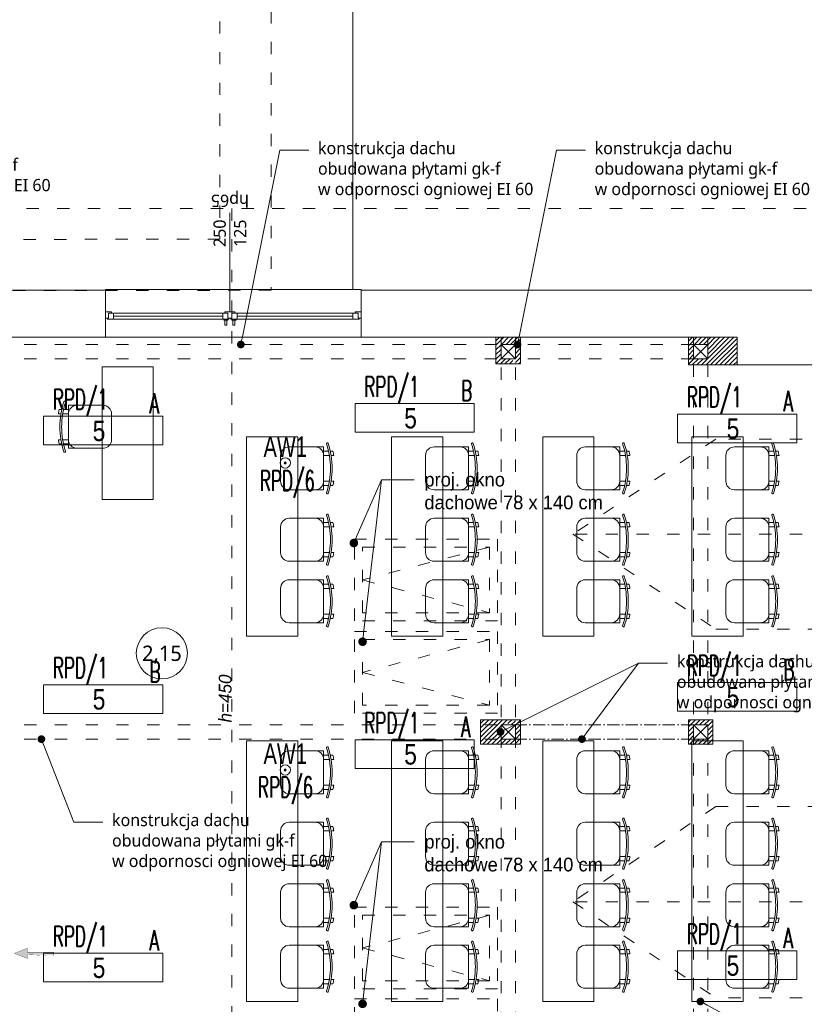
# Model space of a CAD drawing. Header units: millimetres. Extents: x 85284 to 143915, y -66821 to -28273.
# Tile 21 of 31: x 127858 to 128625, y -63383 to -62420. Entities that reach past the tile are written whole.
import ezdxf
from ezdxf import colors
from ezdxf.entities.mleader import LeaderData, LeaderLine
from ezdxf.enums import TextEntityAlignment as Align
from ezdxf.math import Vec2, Vec3

# ---------------------------------------------------------------- set-up
doc = ezdxf.new("R2010")
doc.units = ezdxf.units.MM
doc.linetypes.add('ACAD_ISO03W100', pattern=[30, 12, -18])
doc.linetypes.add('ACAD_ISO10W100', pattern=[18, 12, -3, 0, -3])
doc.layers.get('0').update_dxf_attribs({"color": 251, "lineweight": 9})
for name, color, linetype, lineweight in [('IE_Numer centralki', 3, 'Continuous', 13), ('IE_Numery obw ośw hala', 6, 'Continuous', 13), ('IE_Oświetlenie awaryjne', 1, 'Continuous', 13), ('IE_Oświetlenie podstawowe', 4, 'Continuous', 13), ('opis..KF', 251, 'Continuous', 9), ('siatka konstr..KF', 251, 'ACAD_ISO10W100', 9), ('stolarka_arch', 251, 'Continuous', 9), ('wentylacja..KF', 251, 'Continuous', 9), ('WidCienI', 251, 'Continuous', 9), ('wypełnienie 2', 251, 'Continuous', 9), ('ściana pro..KF', 251, 'Continuous', 9), ('ściany ist..KF', 251, 'Continuous', 9)]:
    doc.layers.add(name, color=color, linetype=linetype, lineweight=lineweight)
doc.styles.add('ARCH', font='segoeuil.ttf')
doc.styles.add('Opisowy', font='arial.ttf')
doc.styles.add('SIMPLEX', font='simplex', dxfattribs={"width": 0.85})
pattern_1 = [(45, (-308.0724991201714, -28536.04785672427), (-2.245064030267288, 2.245064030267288), [])]

# ---------------------------------------------------------------- blocks, each defined once
blk = doc.blocks.new('*U1074')
at = {"layer": 'stolarka_arch', "lineweight": 0}
blk.add_lwpolyline([(0, 0), (250.0000000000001, 6.608047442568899e-12), (250.0000000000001, -46.7705555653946), (0, -46.77055556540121)], close=True, dxfattribs=at)
at = {"layer": 'stolarka_arch'}
for points in [[(0, -22.0000000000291), (6, -22.0000000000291), (6, -23.0000000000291), (3, -23.0000000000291), (3, -28.0000000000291), (0, -28.0000000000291)], [(3, -23.0000000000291), (8, -23.0000000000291), (8, -29.0000000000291), (2, -29.0000000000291), (2, -28.0000000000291), (3, -28.0000000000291)], [(8, -26.0000000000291), (121.3134456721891, -26.0000000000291), (121.3134456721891, -23.0000000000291), (8, -23.0000000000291)], [(8, -26.0000000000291), (121.3134456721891, -26.0000000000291), (121.3134456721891, -29.0000000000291), (8, -29.0000000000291)], [(126.3134456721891, -23.0000000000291), (121.3134456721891, -23.0000000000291), (121.3134456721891, -29.0000000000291), (127.3134456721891, -29.0000000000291), (127.3134456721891, -28.0000000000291), (126.3134456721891, -28.0000000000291)], [(123.3134456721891, -22.0000000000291), (133.3134456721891, -22.0000000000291), (133.3134456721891, -23.0000000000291), (130.3134456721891, -23.0000000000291), (130.3134456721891, -28.0000000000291), (126.3134456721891, -28.0000000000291), (126.3134456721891, -23.0000000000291), (123.3134456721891, -23.0000000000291)], [(130.3134456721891, -23.0000000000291), (135.3134456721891, -23.0000000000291), (135.3134456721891, -29.0000000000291), (129.3134456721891, -29.0000000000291), (129.3134456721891, -28.0000000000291), (130.3134456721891, -28.0000000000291)], [(242.0000000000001, -26.0000000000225), (135.3134456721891, -26.0000000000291), (135.3134456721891, -23.0000000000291), (242.0000000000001, -23.0000000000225)], [(242.0000000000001, -26.0000000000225), (135.3134456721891, -26.0000000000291), (135.3134456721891, -29.0000000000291), (242.0000000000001, -29.0000000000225)], [(247.0000000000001, -23.0000000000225), (242.0000000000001, -23.0000000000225), (242.0000000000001, -29.0000000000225), (248.0000000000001, -29.0000000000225), (248.0000000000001, -28.0000000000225), (247.0000000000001, -28.0000000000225)], [(250.0000000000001, -22.0000000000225), (244.0000000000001, -22.0000000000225), (244.0000000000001, -23.0000000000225), (247.0000000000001, -23.0000000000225), (247.0000000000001, -28.0000000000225), (250.0000000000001, -28.0000000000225)], [(126.3134456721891, -30.0000000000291), (122.3134456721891, -30.0000000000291), (122.3134456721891, -29.0000000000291), (126.3134456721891, -29.0000000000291)], [(125.3134456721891, -35.0000000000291), (123.3134456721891, -35.0000000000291), (123.3134456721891, -30.0000000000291), (125.3134456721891, -30.0000000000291)], [(134.3134456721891, -30.0000000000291), (130.3134456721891, -30.0000000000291), (130.3134456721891, -29.0000000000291), (134.3134456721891, -29.0000000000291)], [(133.3134456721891, -35.0000000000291), (131.3134456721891, -35.0000000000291), (131.3134456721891, -30.0000000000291), (133.3134456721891, -30.0000000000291)]]:
    blk.add_lwpolyline(points, close=True, dxfattribs=at)
blk = doc.blocks.new('krzesło')
for p, q in [((5.7354922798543, 41.605333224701), (5.7354922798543, 41.605333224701)), ((1.784430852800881, 29.26384572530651), (-0.7705990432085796, 29.26384572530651)), ((2.58879945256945, 33.46842126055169), (0.007783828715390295, 33.46842126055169)), ((9.13961963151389, 29.26384572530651), (3.48898846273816, 29.26384572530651)), ((9.13961963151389, 33.46842126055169), (4.3116853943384, 33.46842126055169)), ((9.13961963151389, 37.67299679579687), (42.7762239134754, 37.67299679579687)), ((9.139619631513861, -4.372758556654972), (9.139619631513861, 37.67299679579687)), ((51.18537498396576, 29.2638457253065), (51.18537498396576, 4.03639251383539)), ((1.78443085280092, 4.036392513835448), (-0.7705990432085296, 4.036392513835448)), ((9.139619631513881, 4.036392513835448), (3.48898846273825, 4.036392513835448)), ((2.588799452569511, -0.1681830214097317), (0.007783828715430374, -0.1681830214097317)), ((9.139619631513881, -0.1681830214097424), (4.31168539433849, -0.1681830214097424)), ((5.735492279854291, -8.305094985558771), (5.735492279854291, -8.305094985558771)), ((42.77622391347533, -4.372758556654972), (9.139619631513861, -4.372758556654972))]:
    blk.add_line(p, q)
for centre, radius, start, end in [((79.10979940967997, 16.65011911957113), 78.34742319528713, 161.8380513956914, 198.1619486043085), ((79.10979940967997, 16.65011911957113), 76.66559298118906, 161.8380513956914, 198.1619486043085), ((5.46472209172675, 40.80920401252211), 0.84091510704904, 71.21640254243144, 161.8380513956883), ((5.46472209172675, 40.80920401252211), 0.84091510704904, 341.8380513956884, 71.21640254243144), ((79.10979940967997, 16.65011911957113), 80.87016851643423, 167.99677772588, 171.0266510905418), ((17.54877070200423, 29.26384572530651), 8.40915107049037, 89.99999999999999, 180), ((42.7762239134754, 29.2638457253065), 8.40915107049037, 0, 89.99999999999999), ((79.10979940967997, 16.65011911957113), 80.87016851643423, 188.9733489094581, 192.0032222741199), ((17.54877070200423, 4.036392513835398), 8.40915107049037, 180, 270), ((42.77622391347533, 4.03639251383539), 8.40915107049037, 270, 0), ((5.464722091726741, -7.508965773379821), 0.84091510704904, 198.161948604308, 288.7835974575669), ((5.464722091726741, -7.508965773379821), 0.84091510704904, 288.7835974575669, 18.16194860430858)]:
    blk.add_arc(centre, radius, start, end)
blk = doc.blocks.new('*U1072')
at = {"layer": 'wentylacja..KF', "lineweight": 5}
h = blk.add_hatch(color=256, dxfattribs=at)
h.dxf.hatch_style = 1
h.paths.add_polyline_path([(12.49999999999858, 4.999999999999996), (12.50000000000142, 1.249999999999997), (38.47656252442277, 1.249999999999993), (38.47656252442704, -1.250000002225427), (12.49999999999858, -1.249999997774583), (12.49999999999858, -5.000000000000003), (0, 0)])
at = {"layer": 'wentylacja..KF', "color": 240, "const_width": 0.2392578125}
blk.add_lwpolyline([(12.49999999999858, 4.999999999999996), (12.50000000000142, 1.249999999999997), (38.47656252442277, 1.249999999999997), (38.47656252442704, -1.250000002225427), (12.49999999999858, -1.249999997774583), (12.49999999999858, -5.000000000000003), (0, 0)], close=True, dxfattribs=at)
blk = doc.blocks.new('nr pom')
at = {"layer": 'opis..KF', "lineweight": 20}
blk.add_circle((0, 0), 25, dxfattribs=at)
at = {"layer": 'opis..KF', "style": 'ARCH'}
blk.add_attdef('00', text='', height=15, dxfattribs=at).set_placement((0, 0), align=Align.MIDDLE_CENTER)
blk = doc.blocks.new('_Dot')
at = {"color": 0, "linetype": 'ByBlock', "lineweight": -2}
blk.add_line((-0.5, 0), (-1, 0), dxfattribs=at)
at = {"color": 0, "linetype": 'ByBlock', "const_width": 0.5}
blk.add_lwpolyline([(-0.25, 0, 1), (0.25, 0, 1)], format="xyb", close=True, dxfattribs=at)
blk = doc.blocks.new('*U171')
at = {"layer": 'opis..KF'}
blk.add_line((20, 0), (-77, 0), dxfattribs=at)
at = {"layer": 'opis..KF', "style": 'ARCH', "flags": 12}
for tag, p in [('150', (0, 10)), ('120', (0, -10))]:
    blk.add_attdef(tag, text='', height=12, dxfattribs=at).set_placement(p, align=Align.MIDDLE_CENTER)
blk.add_attdef('hp', text='', height=12, rotation=90.00000000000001, dxfattribs=at).set_placement((31.74476987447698, 0), align=Align.MIDDLE_CENTER)
blk = doc.blocks.new('Oprawa 5.0')
at = {"layer": 'IE_Oświetlenie podstawowe', "color": 0, "linetype": 'ByBlock'}
blk.add_lwpolyline([(-58.25002344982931, 27.99996901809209), (58.24997655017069, 27.99996901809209), (58.24997655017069, -3.098190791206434e-05), (-58.25002344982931, -3.098190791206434e-05)], close=True, dxfattribs=at)
at = {"layer": 'IE_Oświetlenie podstawowe', "color": 0, "insert": (-10.22911172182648, 23.74274489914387), "char_height": 20, "width": 20.19101833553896, "attachment_point": 1, "style": 'Opisowy'}
blk.add_mtext('{\\W0.8;5}', dxfattribs=at)
blk = doc.blocks.new('Oprawa AW4')
at = {"layer": 'IE_Oświetlenie awaryjne'}
h = blk.add_hatch(color=0, dxfattribs=at)
h.dxf.hatch_style = 1
edge = h.paths.add_edge_path()
edge.add_arc((2.194472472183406e-06, -1.982961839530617e-05), 0.5, 0, 360)
h = blk.add_hatch(color=0, dxfattribs=at)
h.dxf.hatch_style = 1
h.paths.add_polyline_path([(0.7462815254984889, 0.1776816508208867), (0.6462815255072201, 0.1776816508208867), (0.6462815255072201, 0.002681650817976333), (0.7462815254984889, 0.002681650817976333)])
h = blk.add_hatch(color=0, dxfattribs=at)
h.dxf.hatch_style = 1
h.paths.add_polyline_path([(0.7462815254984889, 0.002681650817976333), (0.6462815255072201, 0.002681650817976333), (0.6462815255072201, -0.1723183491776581), (0.7462815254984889, -0.1723183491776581)])
at = {"layer": 'IE_Oświetlenie awaryjne', "color": 0}
blk.add_lwpolyline([(0.6462815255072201, 0.1776816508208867), (0.6462815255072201, -0.1723183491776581), (0.7462815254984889, -0.1723183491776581), (0.7462815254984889, 0.1776816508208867)], close=True, dxfattribs=at)
blk.add_lwpolyline([(0.6462815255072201, 0.002681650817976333), (0.7462815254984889, 0.002681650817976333)], dxfattribs=at)
for radius in [5.05, 1, 0.5]:
    blk.add_circle((2.194472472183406e-06, -1.982961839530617e-05), radius, dxfattribs=at)
at = {"layer": 'IE_Oświetlenie awaryjne', "color": 0, "insert": (-21.21604267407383, 25.91680857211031), "char_height": 20, "width": 20.19101833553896, "attachment_point": 1, "style": 'Opisowy'}
blk.add_mtext('{\\W0.7;AW1}', dxfattribs=at)

msp = doc.modelspace()

# ---------------------------------------------------------------- hatches: boundary and pattern name
at = {"layer": 'wypełnienie 2', "linetype": 'ByBlock', "transparency": 33554595}
h = msp.add_hatch(dxfattribs=at)
h.set_pattern_fill('ANSI31', color=256)
h.set_pattern_definition(pattern_1)
h.paths.add_polyline_path([(128559.4008142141, -62730.99413311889), (128530.6508142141, -62730.99413311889), (128530.6508142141, -62757.99413311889), (128559.4008142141, -62757.99413311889)])
h.paths.add_polyline_path([(128530.6508142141, -62751.99413311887), (128516.6508142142, -62751.99413311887), (128516.6508142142, -62757.99413311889), (128530.6508142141, -62757.99413311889)])
h.paths.add_polyline_path([(128516.6508142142, -62751.99413311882), (128511.6508142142, -62751.99413311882), (128511.6508142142, -62757.99413311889), (128516.6508142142, -62757.99413311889)])
h.paths.add_polyline_path([(128516.6508142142, -62737.99413311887), (128511.6508142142, -62737.99413311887), (128511.6508142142, -62751.99413311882), (128516.6508142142, -62751.99413311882)])
h.paths.add_polyline_path([(128516.6508142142, -62730.99413311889), (128511.6508142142, -62730.99413311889), (128511.6508142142, -62737.99413311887), (128516.6508142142, -62737.99413311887)])
h.paths.add_polyline_path([(128530.6508142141, -62730.99413311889), (128516.6508142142, -62730.99413311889), (128516.6508142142, -62737.99413311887), (128530.6508142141, -62737.99413311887)])
h.paths.add_polyline_path([(128328.6508142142, -62730.99413311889), (128323.6508142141, -62730.99413311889), (128323.6508142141, -62737.99413311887), (128328.6508142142, -62737.99413311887)])
h.paths.add_polyline_path([(128328.6508142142, -62737.99413311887), (128323.6508142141, -62737.99413311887), (128323.6508142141, -62751.9941331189), (128328.6508142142, -62751.9941331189)])
h.paths.add_polyline_path([(128328.6508142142, -62751.9941331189), (128323.6508142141, -62751.9941331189), (128323.6508142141, -62756.9941331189), (128328.6508142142, -62756.9941331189)])
h.paths.add_polyline_path([(128339.2125962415, -62751.9941331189), (128328.6508142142, -62751.9941331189), (128328.6508142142, -62756.9941331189), (128341.7567262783, -62756.9941331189)])
h.paths.add_polyline_path([(128347.6508142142, -62751.99413311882), (128342.6508142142, -62751.99413311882), (128342.6508142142, -62756.9941331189), (128347.6508142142, -62756.9941331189)])
h.paths.add_polyline_path([(128347.6508142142, -62737.99413311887), (128342.6508142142, -62737.99413311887), (128342.6508142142, -62751.99413311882), (128347.6508142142, -62751.99413311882)])
h.paths.add_polyline_path([(128347.6508142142, -62730.99413311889), (128342.6508142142, -62730.99413311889), (128342.6508142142, -62737.99413311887), (128347.6508142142, -62737.99413311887)])
h.paths.add_polyline_path([(128342.6508142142, -62730.99413311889), (128328.6508142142, -62730.99413311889), (128328.6508142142, -62737.9941331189), (128342.6508142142, -62737.9941331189)])
h = msp.add_hatch(dxfattribs=at)
h.set_pattern_fill('ANSI31', color=256)
h.set_pattern_definition(pattern_1)
h.paths.add_polyline_path([(128328.6508142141, -63104.99413311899), (128308.6508142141, -63104.99413311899), (128308.6508142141, -63109.99413311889), (128328.6508142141, -63109.99413311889)])
h.paths.add_polyline_path([(128328.6508142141, -63109.99413311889), (128308.6508142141, -63109.99413311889), (128308.6508142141, -63123.99413311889), (128328.6508142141, -63123.99413311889)])
h.paths.add_polyline_path([(128328.6508142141, -63123.99413311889), (128308.6508142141, -63123.99413311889), (128308.6508142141, -63128.99413311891), (128328.6508142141, -63128.99413311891)])
h.paths.add_polyline_path([(128342.6508142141, -63123.99413311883), (128328.6508142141, -63123.99413311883), (128328.6508142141, -63128.99413311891), (128342.6508142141, -63128.99413311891)])
h.paths.add_polyline_path([(128347.6508142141, -63123.99413311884), (128342.6508142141, -63123.99413311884), (128342.6508142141, -63128.99413311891), (128347.6508142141, -63128.99413311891)])
h.paths.add_polyline_path([(128347.6508142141, -63109.9941331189), (128342.6508142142, -63109.9941331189), (128342.6508142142, -63123.99413311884), (128347.6508142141, -63123.99413311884)])
h.paths.add_polyline_path([(128347.6508142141, -63104.99413311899), (128346.2356643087, -63104.99413311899), (128342.6508142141, -63106.68752039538), (128342.6508142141, -63109.9941331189), (128347.6508142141, -63109.9941331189)])
h.paths.add_polyline_path([(128342.6508142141, -63104.99413311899), (128328.6508142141, -63104.99413311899), (128328.6508142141, -63109.99413311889), (128334.4008142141, -63109.99413311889, -0.8005437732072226), (128336.7810591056, -63109.46023567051, -0.1107755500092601), (128336.9008142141, -63109.99413311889), (128342.6508142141, -63109.99413311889)])
h.paths.add_polyline_path([(128535.650814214, -63104.99413311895), (128530.6508142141, -63104.99413311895), (128530.6508142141, -63125.54513553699), (128535.650814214, -63125.54513553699)])
h.paths.add_polyline_path([(128535.650814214, -63125.54513553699), (128530.6508142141, -63125.54513553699), (128530.6508142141, -63128.99413311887), (128535.650814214, -63128.99413311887)])
h.paths.add_polyline_path([(128530.6508142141, -63125.54513553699), (128516.6508142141, -63125.54513553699), (128516.6508142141, -63128.99413311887), (128530.6508142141, -63128.99413311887)])
h.paths.add_polyline_path([(128530.6508142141, -63123.99413311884), (128516.6508142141, -63123.99413311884), (128516.6508142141, -63125.54513553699), (128530.6508142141, -63125.54513553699)])
h.paths.add_polyline_path([(128516.6508142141, -63125.54513553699), (128515.1367071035, -63125.54513553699), (128515.1367071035, -63128.99413311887), (128516.6508142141, -63128.99413311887)], flags=17)
h.paths.add_polyline_path([(128515.1367071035, -63125.54513553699), (128516.6508142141, -63125.54513553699), (128516.6508142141, -63123.99413311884), (128511.650814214, -63123.99413311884), (128511.650814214, -63128.99413311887), (128515.1367071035, -63128.99413311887)])
h.paths.add_polyline_path([(128516.6508142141, -63109.9941331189), (128511.650814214, -63109.9941331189), (128511.650814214, -63123.99413311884), (128516.6508142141, -63123.99413311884)])
h.paths.add_polyline_path([(128516.6508142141, -63104.99413311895), (128511.650814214, -63104.99413311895), (128511.650814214, -63109.9941331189), (128516.6508142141, -63109.9941331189)])
h.paths.add_polyline_path([(128530.6508142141, -63104.99413311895), (128516.6508142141, -63104.99413311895), (128516.6508142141, -63109.99413311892), (128530.6508142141, -63109.99413311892)])

# ---------------------------------------------------------------- linework, layer by layer
at = {"linetype": 'ACAD_ISO03W100'}
for p, q in [((128065.6508142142, -62604.99413311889), (128065.6508142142, -65213.49413311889)), ((127802.6508142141, -62737.99413311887), (128328.6508142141, -62737.99413311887)), ((128328.6508142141, -64122.60018181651), (128328.6508142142, -62730.99413311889)), ((128342.6508142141, -64122.60018181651), (128342.6508142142, -62730.99413311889)), ((128516.6508142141, -62737.99413311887), (128342.6508142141, -62737.99413311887)), ((128516.6508142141, -64749.60018181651), (128516.6508142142, -62730.99413311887)), ((128530.6508142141, -64749.6001818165), (128530.6508142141, -62730.99413311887)), ((127802.6508142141, -62751.9941331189), (128328.6508142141, -62751.9941331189)), ((128516.6508142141, -62751.99413311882), (128342.6508142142, -62751.99413311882)), ((128538.5331748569, -62830.49413311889), (128398.9008142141, -62923.49413311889)), ((128922.9008142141, -62830.49413311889), (128538.5331748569, -62830.49413311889)), ((128922.9008142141, -62923.49413311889), (128398.9008142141, -62923.49413311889)), ((128398.9008142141, -62923.49413311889), (128538.5331748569, -63016.49413311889)), ((128317.2604914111, -62936.30320550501), (128193.2604914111, -62968.30320550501)), ((128193.2604914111, -62968.30320550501), (128317.2604914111, -63000.30320550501)), ((128538.5331748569, -63016.49413311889), (128922.9008142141, -63016.49413311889)), ((128317.2604914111, -63026.67006379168), (128193.2604914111, -63058.67006379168)), ((128193.2604914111, -63058.67006379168), (128317.2604914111, -63090.67006379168)), ((127802.6508142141, -63109.99413311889), (128328.6508142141, -63109.99413311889)), ((127802.6508142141, -63123.99413311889), (128328.6508142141, -63123.99413311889)), ((128538.5331748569, -63189.99413311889), (128398.9008142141, -63282.99413311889)), ((128538.5331748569, -63189.99413311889), (128922.9008142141, -63189.99413311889)), ((128922.9008142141, -63282.99413311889), (128398.9008142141, -63282.99413311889)), ((128398.9008142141, -63282.99413311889), (128538.5331748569, -63376.99413311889)), ((128317.2604914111, -63296.26218535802), (128193.2604914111, -63328.26218535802)), ((128193.2604914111, -63328.26218535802), (128317.2604914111, -63360.26218535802)), ((128922.9008142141, -63376.99413311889), (128538.5331748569, -63376.99413311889))]:
    msp.add_line(p, q, dxfattribs=at)
for p, q in [((128158.6041876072, -62834.17487151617), (128158.6041876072, -62834.17487151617)), ((128121.5634559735, -62838.10720794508), (128155.2000602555, -62838.10720794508)), ((128155.2000602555, -62838.10720794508), (128155.2000602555, -62880.15296329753)), ((128155.2000602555, -62842.31178348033), (128160.0279944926, -62842.31178348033)), ((128161.7508804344, -62842.31178348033), (128164.3318960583, -62842.31178348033)), ((128113.154304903, -62871.74381222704), (128113.154304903, -62846.51635901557)), ((128155.2000602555, -62846.51635901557), (128160.8506914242, -62846.51635901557)), ((128162.5552490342, -62846.51635901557), (128165.1102789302, -62846.51635901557)), ((128155.2000602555, -62871.74381222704), (128160.8506914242, -62871.74381222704)), ((128162.5552490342, -62871.74381222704), (128165.1102789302, -62871.74381222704)), ((128155.2000602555, -62880.15296329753), (128121.5634559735, -62880.15296329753)), ((128155.2000602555, -62875.94838776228), (128160.0279944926, -62875.94838776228)), ((128161.7508804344, -62875.94838776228), (128164.3318960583, -62875.94838776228)), ((128158.6041876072, -62884.08529972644), (128158.6041876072, -62884.08529972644))]:
    msp.add_line(p, q)
for points in [[(127220.9008473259, -62684.99413311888), (127220.9008473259, -59804.99413311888), (129203.9008473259, -59804.99413311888), (129203.9008473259, -62231.99413311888), (128103.9008473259, -62231.99413311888), (128103.9008473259, -62684.99413311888), (127220.9008473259, -62685.76468868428)], [(127084.9008142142, -62604.99413311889), (129048.9008142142, -62604.99413311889), (129048.9008142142, -64228.99413311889), (129260.9008142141, -64229.46423174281), (129256.4008142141, -64984.55371366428), (129162.0446595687, -64984.55371366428), (129162.0446595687, -65442.37570144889), (129260.9008142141, -65442.37570144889), (129260.9008142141, -65959.91685812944), (129019.5257716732, -66205.99656488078), (127438.4861440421, -66205.99656488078)]]:
    msp.add_lwpolyline(points, dxfattribs=at)
for points in [[(127270.9008473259, -62635.72103682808), (127270.9008473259, -59854.99413311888), (129153.9008473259, -59854.99413311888), (129153.9008473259, -62181.99413311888), (128053.9008473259, -62181.99413311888), (128053.9008473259, -62635.03774689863)], [(128185.2604914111, -63008.30320550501), (128185.2604914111, -62928.30320550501), (128325.2604914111, -62928.30320550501), (128325.2604914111, -63008.30320550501)], [(128193.2604914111, -63000.30320550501), (128193.2604914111, -62936.30320550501), (128317.2604914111, -62936.30320550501), (128317.2604914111, -63000.30320550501)], [(128185.2604914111, -63098.67006379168), (128185.2604914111, -63018.67006379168), (128325.2604914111, -63018.67006379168), (128325.2604914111, -63098.67006379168)], [(128193.2604914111, -63090.67006379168), (128193.2604914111, -63026.67006379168), (128317.2604914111, -63026.67006379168), (128317.2604914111, -63090.67006379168)], [(128185.2604914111, -63368.26218535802), (128185.2604914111, -63288.26218535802), (128325.2604914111, -63288.26218535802), (128325.2604914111, -63368.26218535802)], [(128193.2604914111, -63360.26218535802), (128193.2604914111, -63296.26218535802), (128317.2604914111, -63296.26218535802), (128317.2604914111, -63360.26218535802)], [(128185.2604914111, -63458.126226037), (128185.2604914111, -63378.126226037), (128325.2604914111, -63378.126226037), (128325.2604914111, -63458.126226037)]]:
    msp.add_lwpolyline(points, close=True, dxfattribs=at)
msp.add_lwpolyline([(127988.7588956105, -62889.74936342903), (127938.7588956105, -62889.74936342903), (127938.7588956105, -62759.74936342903), (127988.7588956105, -62759.74936342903), (127988.7588956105, -62889.74936342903)])
for points in [[(128079.9780009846, -62828.26376213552), (128129.9780009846, -62828.26376213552), (128129.9780009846, -63023.26376213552), (128079.9780009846, -63023.26376213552)], [(128221.6153300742, -62828.26376213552), (128271.6153300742, -62828.26376213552), (128271.6153300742, -63023.26376213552), (128221.6153300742, -63023.26376213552)], [(128369.3674319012, -62828.26376213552), (128419.3674319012, -62828.26376213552), (128419.3674319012, -63023.26376213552), (128369.3674319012, -63023.26376213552)], [(128515.1367071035, -62828.26376213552), (128565.1367071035, -62828.26376213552), (128565.1367071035, -63023.26376213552), (128515.1367071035, -63023.26376213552)], [(128079.9780009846, -63125.54513553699), (128129.9780009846, -63125.54513553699), (128129.9780009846, -63380.54513553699), (128079.9780009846, -63380.54513553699)], [(128221.6153300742, -63125.54513553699), (128271.6153300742, -63125.54513553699), (128271.6153300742, -63380.54513553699), (128221.6153300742, -63380.54513553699)], [(128369.3674319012, -63125.54513553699), (128419.3674319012, -63125.54513553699), (128419.3674319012, -63380.54513553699), (128369.3674319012, -63380.54513553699)], [(128515.1367071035, -63125.54513553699), (128565.1367071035, -63125.54513553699), (128565.1367071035, -63380.54513553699), (128515.1367071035, -63380.54513553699)]]:
    msp.add_lwpolyline(points, close=True)
for centre, radius, start, end in [((128158.8749577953, -62834.97100072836), 0.84091510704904, 108.7835974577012, 198.1619486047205), ((128158.8749577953, -62834.97100072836), 0.84091510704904, 18.16194860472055, 108.7835974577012), ((128085.2298804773, -62859.13008562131), 78.34742319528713, 341.8380513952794, 18.16194860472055), ((128121.5634559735, -62846.51635901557), 8.40915107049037, 90, 180), ((128146.790909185, -62846.51635901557), 8.40915107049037, 0, 90), ((128085.2298804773, -62859.13008562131), 76.66559298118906, 341.8380513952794, 18.16194860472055), ((128085.2298804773, -62859.13008562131), 80.87016851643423, 8.973348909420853, 12.00322227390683), ((128121.5634559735, -62871.74381222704), 8.40915107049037, 180, 270), ((128146.790909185, -62871.74381222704), 8.40915107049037, 270, 0), ((128085.2298804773, -62859.13008562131), 80.87016851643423, 347.9967777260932, 351.0266510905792), ((128158.8749577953, -62883.28917051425), 0.84091510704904, 161.8380513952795, 251.2164025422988), ((128158.8749577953, -62883.28917051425), 0.84091510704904, 251.2164025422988, 341.8380513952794)]:
    msp.add_arc(centre, radius, start, end)
at = {"layer": 'siatka konstr..KF', "color": 18, "lineweight": 9, "true_color": 0x000000}
for p, q in [((128516.6508142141, -63109.9941331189), (128342.6508142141, -63109.9941331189)), ((128516.6508142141, -63123.99413311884), (128342.6508142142, -63123.99413311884))]:
    msp.add_line(p, q, dxfattribs=at)
at = {"layer": 'WidCienI', "color": 9, "true_color": 0xc8c8c8}
msp.add_lwpolyline([(127140.9008473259, -62684.99413311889), (127140.9008473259, -59724.99413311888), (129283.9008473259, -59724.99413311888), (129283.9008473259, -62311.99413311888), (128183.9008473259, -62311.99413311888), (128183.9008473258, -62684.22357755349)], dxfattribs=at)
at = {"layer": 'ściana pro..KF', "linetype": 'ByBlock'}
for points in [[(128323.6508142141, -62756.9941331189), (128347.6508142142, -62756.9941331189), (128347.6508142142, -62730.99413311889), (128323.6508142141, -62730.99413311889)], [(128308.6508142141, -63128.99413311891), (128347.6508142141, -63128.99413311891), (128347.6508142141, -63104.99413311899), (128308.6508142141, -63104.99413311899)], [(128511.650814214, -63128.99413311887), (128535.650814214, -63128.99413311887), (128535.650814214, -63104.99413311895), (128511.650814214, -63104.99413311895)]]:
    msp.add_lwpolyline(points, close=True, dxfattribs=at)
msp.add_lwpolyline([(128511.6508142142, -62730.99413311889), (128511.6508142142, -62757.99413311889), (128559.4008142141, -62757.99413311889)], dxfattribs=at)
at = {"layer": 'ściany ist..KF', "linetype": 'ByBlock'}
for p, q in [((128328.6508142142, -62737.9941331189), (128342.6508142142, -62751.9941331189)), ((128328.6508142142, -62751.9941331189), (128342.6508142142, -62737.9941331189)), ((128516.6508142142, -62737.99413311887), (128530.6508142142, -62751.99413311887)), ((128516.6508142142, -62751.99413311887), (128530.6508142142, -62737.99413311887)), ((128328.6508142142, -63109.99413311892), (128342.6508142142, -63123.99413311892)), ((128328.6508142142, -63123.99413311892), (128342.6508142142, -63109.99413311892)), ((128516.6508142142, -63109.99413311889), (128530.6508142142, -63123.99413311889)), ((128516.6508142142, -63123.99413311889), (128530.6508142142, -63109.99413311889))]:
    msp.add_line(p, q, dxfattribs=at)
for points in [[(127164.9008142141, -63213.5937373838), (127164.9008142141, -62684.99413311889), (127941.9008142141, -62684.99413311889), (127941.9008142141, -62730.99413311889), (127210.9008142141, -62730.99413311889), (127210.9008142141, -63213.5937373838), (127164.9008142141, -63213.5937373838)], [(128191.9008142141, -62730.99413311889), (128191.9008142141, -62684.99413311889), (128968.9008142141, -62684.99413311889), (128968.9008142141, -62849.78619524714), (128922.9008142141, -62849.78619524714), (128922.9008142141, -62730.99413311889), (128766.9008142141, -62730.99413311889), (128766.9008142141, -62757.99413311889), (128757.9033626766, -62757.99413311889)], [(128743.9033626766, -62757.99413311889), (128559.4008142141, -62757.99413311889), (128559.4008142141, -62730.99413311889), (128191.9008142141, -62730.99413311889)], [(128328.6508142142, -62737.9941331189), (128342.6508142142, -62737.9941331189), (128342.6508142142, -62751.9941331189), (128328.6508142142, -62751.9941331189), (128328.6508142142, -62737.9941331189)], [(128516.6508142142, -62737.99413311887), (128530.6508142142, -62737.99413311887), (128530.6508142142, -62751.99413311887), (128516.6508142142, -62751.99413311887), (128516.6508142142, -62737.99413311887)], [(128328.6508142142, -63109.99413311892), (128342.6508142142, -63109.99413311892), (128342.6508142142, -63123.99413311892), (128328.6508142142, -63123.99413311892), (128328.6508142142, -63109.99413311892)], [(128516.6508142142, -63109.99413311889), (128530.6508142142, -63109.99413311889), (128530.6508142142, -63123.99413311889), (128516.6508142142, -63123.99413311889), (128516.6508142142, -63109.99413311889)]]:
    msp.add_lwpolyline(points, dxfattribs=at)
for points in [[(128342.6508142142, -63123.99413311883), (128328.6508142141, -63123.99413311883), (128328.6508142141, -63109.99413311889), (128342.6508142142, -63109.99413311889)], [(128530.6508142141, -63109.99413311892), (128516.6508142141, -63109.99413311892), (128516.6508142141, -63123.99413311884), (128530.6508142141, -63123.99413311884)]]:
    msp.add_lwpolyline(points, close=True, dxfattribs=at)

# ---------------------------------------------------------------- block references
ref = msp.add_blockref('*U171', (128063.5873685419, -62629.22357755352), dxfattribs=dict(rotation=90))
ref.add_attrib('150', '250', dxfattribs={"layer": 'opis..KF', "height": 12, "rotation": 90, "style": 'ARCH'}).set_placement((128053.5873685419, -62629.22357755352), align=Align.MIDDLE_CENTER)
ref.add_attrib('120', '125', dxfattribs={"layer": 'opis..KF', "height": 12, "rotation": 90, "style": 'ARCH'}).set_placement((128073.5873685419, -62629.22357755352), align=Align.MIDDLE_CENTER)
ref.add_attrib('hp', 'hp65', dxfattribs={"layer": 'opis..KF', "height": 12, "rotation": 180, "style": 'ARCH'}).set_placement((128063.5873685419, -62597.47880767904), align=Align.MIDDLE_CENTER)
msp.add_blockref('krzesło', (127896.709010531, -62835.13329960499))
at = {"rotation": 179.9999999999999}
for p in [(128305.9770089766, -62842.47996650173), (128453.7291108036, -62842.47996650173), (128599.4983860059, -62842.47996650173), (128164.339679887, -62912.30453902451), (128305.9770089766, -62912.30453902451), (128453.7291108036, -62912.30453902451), (128599.4983860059, -62912.30453902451), (128164.339679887, -62972.47996650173), (128305.9770089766, -62972.47996650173), (128453.7291108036, -62972.47996650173), (128599.4983860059, -62972.47996650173), (128164.339679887, -63139.7613399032), (128305.9770089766, -63139.7613399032), (128453.7291108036, -63139.7613399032), (128599.4983860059, -63139.7613399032), (128164.339679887, -63209.58591242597), (128305.9770089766, -63209.58591242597), (128453.7291108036, -63209.58591242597), (128599.4983860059, -63209.58591242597), (128164.339679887, -63269.7613399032), (128305.9770089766, -63269.7613399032), (128453.7291108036, -63269.7613399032), (128599.4983860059, -63269.7613399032), (128164.339679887, -63329.93676738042), (128305.9770089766, -63329.93676738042), (128453.7291108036, -63329.93676738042), (128599.4983860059, -63329.93676738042)]:
    msp.add_blockref('krzesło', p, dxfattribs=at)
at = {"layer": 'IE_Oświetlenie awaryjne'}
for p in [(128117.6950292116, -62853.87977877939), (128117.6950292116, -63154.16047870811)]:
    msp.add_blockref('Oprawa AW4', p, dxfattribs=at)
at = {"layer": 'IE_Oświetlenie podstawowe', "linetype": 'ByBlock'}
for p in [(128244.1757997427, -62823.84703265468), (128559.3171141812, -62834.04376431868), (127939.7086805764, -62836.23727464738), (127939.7086805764, -63098.78522450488), (128559.3171141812, -63096.59171417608), (128244.1757997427, -63152.60072823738), (127939.7086805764, -63361.33317436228), (128559.3171141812, -63359.13966403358)]:
    msp.add_blockref('Oprawa 5.0', p, dxfattribs=at)
at = {"layer": 'opis..KF', "color": 30}
msp.add_blockref('nr pom', (127997.1477243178, -63040.03181373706), dxfattribs=at).add_auto_attribs({'00': '2,15'})
at = {"layer": 'stolarka_arch', "xscale": -1}
msp.add_blockref('*U1074', (128191.9008142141, -62684.22357755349), dxfattribs=at)
at = {"layer": 'wentylacja..KF'}
msp.add_blockref('*U1072', (127852.9975164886, -63333.49314541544), dxfattribs=at)

# ---------------------------------------------------------------- texts
at = {"layer": 'IE_Numer centralki', "style": 'SIMPLEX', "width": 0.6}
for s, p in [('B', (128289.4580841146, -62793.22050861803)), ('A', (127984.9909649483, -62805.61075061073)), ('A', (128604.5993985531, -62803.41724028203)), ('B', (128604.5993985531, -63065.96519013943)), ('B', (127984.9909649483, -63068.15870046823)), ('A', (128289.4580841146, -63121.97420420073)), ('A', (127984.9909649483, -63330.70665032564)), ('A', (128604.5993985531, -63328.51313999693))]:
    msp.add_text(s, height=20, dxfattribs=at).set_placement(p)
at = {"layer": 'IE_Numery obw ośw hala', "style": 'SIMPLEX', "width": 0.6}
for s, p in [('RPD/1', (128194.7945047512, -62789.27471031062)), ('RPD/1', (127890.3273855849, -62801.66495230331)), ('RPD/1', (128509.9358191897, -62799.47144197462)), ('RPD/6', (128092.6889078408, -62881.25376836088)), ('RPD/1', (127890.3273855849, -63064.21290216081)), ('RPD/1', (128509.9358191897, -63062.01939183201)), ('RPD/1', (128194.7945047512, -63118.02840589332)), ('RPD/6', (128090.9290065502, -63180.92177205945)), ('RPD/1', (127890.3273855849, -63326.76085201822)), ('RPD/1', (128509.9358191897, -63324.56734168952))]:
    msp.add_text(s, height=20, dxfattribs=at).set_placement(p)
at = {"layer": 'opis..KF', "insert": (128059.072582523, -63084.25171808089), "char_height": 12.48, "attachment_point": 5, "rotation": 90, "style": 'ARCH'}
msp.add_mtext_dynamic_manual_height_columns('{\\fCentury Gothic|b0|i1|c238|p34;h=450}', width=156.7001124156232, gutter_width=70, heights=[0], dxfattribs=at)

# ---------------------------------------------------------------- leaders
at = {"layer": 'opis..KF', "lineweight": 9}
ml = msp.add_multileader_mtext('Standard', dxfattribs=at)
ml.set_content('konstrukcja dachu\\Pobudowana płytami gk-f\\Pw odpornosci ogniowej EI 60', color=256, style='ARCH')
ml.set_leader_properties(color=256, linetype='ByLayer', lineweight=-1)
ml.set_arrow_properties(name='DOT')
ml.build(insert=Vec2(0, 0))
ml.multileader.update_dxf_attribs({"arrow_head_size": 7.5})
ctx = ml.context
ctx.base_point, ctx.char_height, ctx.arrow_head_size, ctx.landing_gap_size, ctx.plane_origin = Vec3(127668.9365849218, -62544.11086022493), 12, 7.5, 9, Vec3(126658.3623505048, -62639.48329345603)
notes = []
notes.append((ctx, [(1, (1, 1, 0), (127640.5477977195, -62544.11086022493), (1, 0), 28.38878720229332, [(0, [(127600.6508142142, -62737.99413311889)], 0, [])])]))
ctx.mtext.insert, ctx.mtext.flow_direction = Vec3(127677.9365849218, -62536.09830792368), 5
ml = msp.add_multileader_mtext('Standard', dxfattribs=at)
ml.set_content('konstrukcja dachu\\Pobudowana płytami gk-f\\Pw odpornosci ogniowej EI 60', color=256, style='ARCH')
ml.set_leader_properties(color=256, linetype='ByLayer', lineweight=-1)
ml.set_arrow_properties(name='DOT')
ml.build(insert=Vec2(0, 0))
ml.multileader.update_dxf_attribs({"arrow_head_size": 7.5})
ctx = ml.context
ctx.base_point, ctx.char_height, ctx.arrow_head_size, ctx.landing_gap_size, ctx.plane_origin = Vec3(128140.7015709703, -62547.92617806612), 12, 7.5, 9, Vec3(127130.1273365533, -62643.29861129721)
notes.append((ctx, [(1, (1, 1, 0), (128112.3127837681, -62547.92617806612), (1, 0), 28.38878720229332, [(0, [(128074.3037748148, -62737.99413311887)], 0, [])])]))
ctx.mtext.insert, ctx.mtext.flow_direction = Vec3(128149.7015709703, -62539.91362576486), 5
ml = msp.add_multileader_mtext('Standard', dxfattribs=at)
ml.set_content('konstrukcja dachu\\Pobudowana płytami gk-f\\Pw odpornosci ogniowej EI 60', color=256, style='ARCH')
ml.set_leader_properties(color=256, linetype='ByLayer', lineweight=-1)
ml.set_arrow_properties(name='DOT')
ml.build(insert=Vec2(0, 0))
ml.multileader.update_dxf_attribs({"arrow_head_size": 7.5})
ctx = ml.context
ctx.base_point, ctx.char_height, ctx.arrow_head_size, ctx.landing_gap_size, ctx.plane_origin = Vec3(128411.1038804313, -62547.92617806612), 12, 7.5, 9, Vec3(127400.5296460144, -62643.29861129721)
notes.append((ctx, [(1, (1, 1, 0), (128382.7150932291, -62547.92617806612), (1, 0), 28.38878720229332, [(0, [(128344.7060842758, -62737.99413311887)], 0, [])])]))
ctx.mtext.insert, ctx.mtext.flow_direction = Vec3(128420.1038804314, -62539.91362576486), 5
ml = msp.add_multileader_mtext('Standard', dxfattribs=at)
ml.set_content('{\\fCentury Gothic|b0|i0|c238|p34;proj. okno \\Pdachowe 78 x 140 cm}', color=256, style='ARCH')
ml.set_leader_properties(color=256, linetype='ByLayer', lineweight=-1)
ml.set_arrow_properties(name='DOT')
ml.build(insert=Vec2(0, 0))
ml.multileader.update_dxf_attribs({"dogleg_length": 31.73962899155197, "arrow_head_size": 8.385254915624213})
ctx = ml.context
ctx.base_point, ctx.char_height, ctx.arrow_head_size, ctx.landing_gap_size, ctx.plane_origin = Vec3(128243.5984358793, -62870.29812722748), 13.41640786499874, 8.385254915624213, 10.06230589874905, Vec3(128557.081232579, -62786.46527110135)
notes.append((ctx, [(1, (1, 1, 0), (128211.8588068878, -62870.29812722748), (1, 0), 31.73962899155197, [(0, [(128184.7475017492, -62932.23389822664)], 0, [])])]))
ctx.mtext.insert, ctx.mtext.flow_direction = Vec3(128253.6607417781, -62863.42119212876), 5
ml = msp.add_multileader_mtext('Standard', dxfattribs=at)
ml.set_content(' ', color=256, style='ARCH')
ml.set_leader_properties(color=256, linetype='ByLayer', lineweight=-1)
ml.set_arrow_properties(name='DOT')
ml.build(insert=Vec2(0, 0))
ml.multileader.update_dxf_attribs({"dogleg_length": 31.73962899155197, "arrow_head_size": 8.385254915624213})
ctx = ml.context
ctx.base_point, ctx.char_height, ctx.arrow_head_size, ctx.landing_gap_size, ctx.plane_origin = Vec3(128243.5984358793, -62870.29812722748), 13.41640786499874, 8.385254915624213, 10.06230589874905, Vec3(127557.0685087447, -62933.87974938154)
notes.append((ctx, [(1, (1, 1, 0), (128211.8588068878, -62870.29812722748), (1, 0), 31.73962899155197, [(0, [(128193.2604914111, -63028.72915854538)], 0, [])])]))
ctx.mtext.insert, ctx.mtext.width, ctx.mtext.flow_direction = Vec3(128253.6607417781, -62863.58992329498), 152.5546870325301, 5
ml = msp.add_multileader_mtext('Standard', dxfattribs=at)
ml.set_content(' ', color=256, style='ARCH')
ml.set_leader_properties(color=256, linetype='ByLayer', lineweight=-1)
ml.set_arrow_properties(name='DOT')
ml.build(insert=Vec2(0, 0))
ml.multileader.update_dxf_attribs({"arrow_head_size": 7.5})
ctx = ml.context
ctx.base_point, ctx.char_height, ctx.arrow_head_size, ctx.landing_gap_size, ctx.plane_origin = Vec3(128488.741475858, -63049.81069149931), 12, 7.5, 9, Vec3(127480.8719085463, -63145.18312473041)
notes.append((ctx, [(1, (1, 1, 0), (128463.057355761, -63049.81069149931), (1, 0), 25.68412009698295, [(0, [(128328.1508141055, -63116.99413308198)], 0, [])])]))
ctx.mtext.insert, ctx.mtext.width, ctx.mtext.flow_direction = Vec3(128497.741475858, -63043.81069149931), 228.8320305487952, 5
ml = msp.add_multileader_mtext('Standard', dxfattribs=at)
ml.set_content('konstrukcja dachu\\Pobudowana płytami gk-f\\Pw odpornosci ogniowej EI 60', color=256, style='ARCH')
ml.set_leader_properties(color=256, linetype='ByLayer', lineweight=-1)
ml.set_arrow_properties(name='DOT')
ml.build(insert=Vec2(0, 0))
ml.multileader.update_dxf_attribs({"arrow_head_size": 7.5})
ctx = ml.context
ctx.base_point, ctx.char_height, ctx.arrow_head_size, ctx.landing_gap_size, ctx.plane_origin = Vec3(128491.4461429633, -63049.81069149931), 12, 7.5, 9, Vec3(127480.8719085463, -63145.18312473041)
notes.append((ctx, [(1, (1, 1, 0), (128463.057355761, -63049.81069149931), (1, 0), 28.38878720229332, [(0, [(128407.6313609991, -63123.99413311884)], 0, [])])]))
ctx.mtext.insert, ctx.mtext.flow_direction = Vec3(128500.4461429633, -63041.79813919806), 5
ml = msp.add_multileader_mtext('Standard', dxfattribs=at)
ml.set_content('konstrukcja dachu\\Pobudowana płytami gk-f\\Pw odpornosci ogniowej EI 60', color=256, style='ARCH')
ml.set_leader_properties(color=256, linetype='ByLayer', lineweight=-1)
ml.set_arrow_properties(name='DOT')
ml.build(insert=Vec2(0, 0))
ml.multileader.update_dxf_attribs({"arrow_head_size": 7.5})
ctx = ml.context
ctx.base_point, ctx.char_height, ctx.arrow_head_size, ctx.landing_gap_size, ctx.plane_origin = Vec3(127939.4123260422, -63205.09260822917), 12, 7.5, 9, Vec3(126928.8380916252, -63300.46504146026)
notes.append((ctx, [(1, (1, 1, 0), (127911.0235388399, -63205.09260822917), (1, 0), 28.38878720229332, [(0, [(127879.3706793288, -63123.99413311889)], 0, [])])]))
ctx.mtext.insert, ctx.mtext.flow_direction = Vec3(127948.4123260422, -63197.08005592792), 5
ml = msp.add_multileader_mtext('Standard', dxfattribs=at)
ml.set_content('{\\fCentury Gothic|b0|i0|c238|p34;proj. okno \\Pdachowe 78 x 140 cm}', color=256, style='ARCH')
ml.set_leader_properties(color=256, linetype='ByLayer', lineweight=-1)
ml.set_arrow_properties(name='DOT')
ml.build(insert=Vec2(0, 0))
ml.multileader.update_dxf_attribs({"dogleg_length": 31.73962899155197, "arrow_head_size": 8.385254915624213})
ctx = ml.context
ctx.base_point, ctx.char_height, ctx.arrow_head_size, ctx.landing_gap_size, ctx.plane_origin = Vec3(128243.5984358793, -63224.44929049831), 13.41640786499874, 8.385254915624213, 10.06230589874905, Vec3(128557.081232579, -63140.61643437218)
notes.append((ctx, [(1, (1, 1, 0), (128211.8588068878, -63224.44929049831), (1, 0), 31.73962899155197, [(0, [(128184.7475017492, -63286.38506149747)], 0, [])])]))
ctx.mtext.insert, ctx.mtext.flow_direction = Vec3(128253.6607417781, -63217.57235539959), 5
ml = msp.add_multileader_mtext('Standard', dxfattribs=at)
ml.set_content(' ', color=256, style='ARCH')
ml.set_leader_properties(color=256, linetype='ByLayer', lineweight=-1)
ml.set_arrow_properties(name='DOT')
ml.build(insert=Vec2(0, 0))
ml.multileader.update_dxf_attribs({"dogleg_length": 31.73962899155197, "arrow_head_size": 8.385254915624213})
ctx = ml.context
ctx.base_point, ctx.char_height, ctx.arrow_head_size, ctx.landing_gap_size, ctx.plane_origin = Vec3(128243.5984358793, -63224.44929049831), 13.41640786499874, 8.385254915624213, 10.06230589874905, Vec3(127557.0685087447, -63288.03091265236)
notes.append((ctx, [(1, (1, 1, 0), (128211.8588068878, -63224.44929049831), (1, 0), 31.73962899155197, [(0, [(128193.2604914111, -63382.88032181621)], 0, [])])]))
ctx.mtext.insert, ctx.mtext.width, ctx.mtext.flow_direction = Vec3(128253.6607417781, -63217.74108656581), 152.5546870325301, 5
ml = msp.add_multileader_mtext('Standard', dxfattribs=at)
ml.set_content('konstrukcja dachu\\Pobudowana płytami gk-f\\Pw odpornosci ogniowej EI 60', color=256, style='ARCH')
ml.set_leader_properties(color=256, linetype='ByLayer', lineweight=-1)
ml.set_arrow_properties(name='DOT')
ml.build(insert=Vec2(0, 0))
ml.multileader.update_dxf_attribs({"arrow_head_size": 7.5})
ctx = ml.context
ctx.base_point, ctx.char_height, ctx.arrow_head_size, ctx.landing_gap_size, ctx.plane_origin = Vec3(128648.7209823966, -63432.38755151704), 12, 7.5, 9, Vec3(127638.1467479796, -63527.75998474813)
notes.append((ctx, [(1, (1, 1, 0), (128620.3321951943, -63432.38755151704), (1, 0), 28.38878720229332, [(0, [(128523.4656759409, -63380.54513553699)], 0, [])])]))
ctx.mtext.insert, ctx.mtext.flow_direction = Vec3(128657.7209823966, -63424.37499921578), 5
for ctx, leaders in notes:
    for number, flags, end, landing, length, lines in leaders:
        leader = LeaderData()
        leader.index, (leader.has_last_leader_line, leader.has_dogleg_vector, leader.attachment_direction) = number, flags
        leader.last_leader_point, leader.dogleg_vector, leader.dogleg_length = Vec3(end), Vec3(landing), length
        for number, points, colour, breaks in lines:
            line = LeaderLine()
            line.index, line.vertices, line.color, line.breaks = number, Vec3.list(points), colors.encode_raw_color(colour), breaks
            leader.lines.append(line)
        ctx.leaders.append(leader)

doc.saveas('drawing.dxf')
